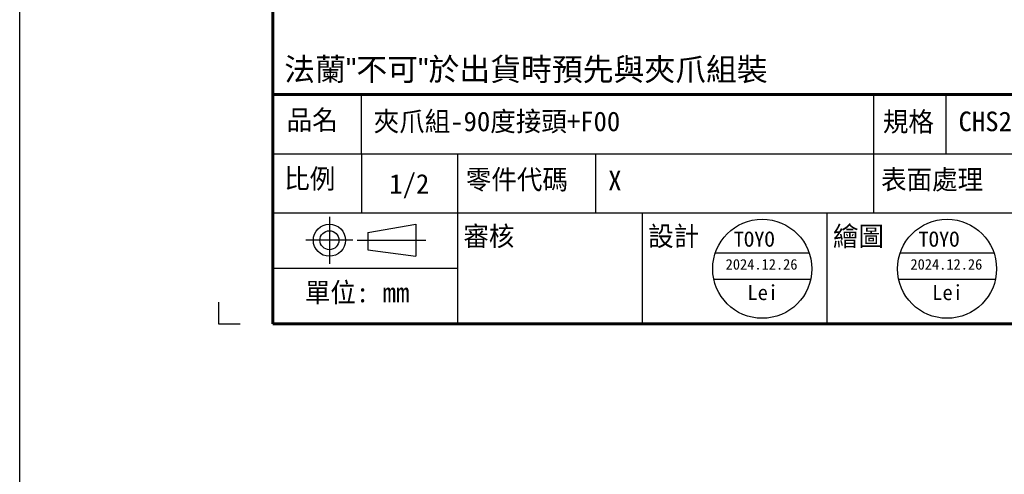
# Model space of a CAD drawing. Header units: millimetres. Extents: x 399 to 6076, y -1991 to 1602.
# Tile 218 of 256: x 4455 to 4716, y 115 to 236. Entities that reach past the tile are written whole.
import ezdxf
from ezdxf.enums import TextEntityAlignment as Align

# ---------------------------------------------------------------- set-up
doc = ezdxf.new("R2010")
doc.units = ezdxf.units.MM
doc.linetypes.add('SLD-實線', pattern=[0])
doc.layers.add('AM_0', color=7, linetype='Continuous', lineweight=50)
doc.layers.add('BORDER', color=7, linetype='Continuous')
doc.layers.add('圖框', color=7, linetype='SLD-實線')
doc.styles.get("Standard").update_dxf_attribs({"font": 'arial.ttf'})
doc.styles.add('標題欄', font='txt')

# ---------------------------------------------------------------- blocks, each defined once
blk = doc.blocks.new('A4橫')
at = {"color": 123}
blk.add_lwpolyline([(4724.32, 1173.75), (4724.32, 1170.89), (4727.18, 1170.89)], dxfattribs=at)
at = {"layer": 'BORDER', "color": 123, "linetype": 'Continuous', "lineweight": 60, "ltscale": 25.4}
for p, q in [((4731.53, 1453.75), (4731.53, 1170.89)), ((4731.53, 1201.3), (4917.11, 1201.3)), ((4731.53, 1170.89), (4924.32, 1170.89))]:
    blk.add_line(p, q, dxfattribs=at)
at = {"layer": 'BORDER', "color": 60, "linetype": 'Continuous', "ltscale": 25.4}
for p, q in [((4743.27, 1193.45), (4743.27, 1201.3)), ((4811.29, 1193.45), (4811.29, 1201.3)), ((4820.89, 1193.45), (4820.89, 1201.3)), ((4731.53, 1193.45), (4917.11, 1193.45)), ((4743.27, 1193.45), (4743.27, 1185.61)), ((4756.06, 1185.61), (4756.06, 1193.45)), ((4774.39, 1185.61), (4774.39, 1193.45)), ((4811.29, 1185.61), (4811.29, 1193.45)), ((4731.53, 1185.61), (4917.11, 1185.61)), ((4756.06, 1170.89), (4756.06, 1185.61)), ((4780.58, 1170.89), (4780.58, 1185.61)), ((4805.1, 1170.89), (4805.1, 1185.61)), ((4731.53, 1178.25), (4756.06, 1178.25)), ((4731.53, 1170.89), (4917.11, 1170.89))]:
    blk.add_line(p, q, dxfattribs=at)
at = {"layer": 'BORDER', "color": 4, "linetype": 'Continuous', "ltscale": 25.4}
for p, q in [((4739.03, 1185.08), (4739.03, 1178.86)), ((4742.14, 1181.97), (4735.92, 1181.97)), ((4742.71, 1181.97), (4751.83, 1181.97))]:
    blk.add_line(p, q, dxfattribs=at)
at = {"layer": 'BORDER', "color": 7, "linetype": 'Continuous', "ltscale": 25.4}
for p, q in [((4744.15, 1183.02), (4750.49, 1184.09)), ((4750.49, 1184.09), (4750.49, 1179.84)), ((4744.15, 1183.02), (4744.15, 1180.71)), ((4744.15, 1180.71), (4750.49, 1179.84))]:
    blk.add_line(p, q, dxfattribs=at)
for radius in [2.13, 1.26]:
    blk.add_circle((4739.03, 1181.97), radius, dxfattribs=at)
at = {"layer": '圖框', "style": '標題欄'}
for s, p in [('品名', (4733.36, 1199.24)), ('規格', (4812.49, 1199)), ('比例', (4733.04, 1191.44)), ('零件代碼', (4757.14, 1191.33)), ('表面處理', (4812.25, 1191.33)), ('審核', (4756.81, 1183.81)), ('設計', (4781.34, 1183.81)), ('繪圖', (4805.86, 1183.81)), ('單位: mm', (4735.78, 1176.34))]:
    blk.add_text(s, height=2.605, dxfattribs=at).set_placement(p, align=Align.TOP_LEFT)

msp = doc.modelspace()

# ---------------------------------------------------------------- linework, layer by layer
at = {"color": 1}
for p, q in [((4639.273, 174.179), (4664.186, 174.179)), ((4688.32, 174.179), (4713.234, 174.179)), ((4638.876, 167.22), (4664.582, 167.22)), ((4687.924, 167.22), (4713.63, 167.22))]:
    msp.add_line(p, q, dxfattribs=at)
at = {"color": 4}
msp.add_lwpolyline([(4454.625, 785.255), (4974.625, 785.255), (4974.625, -1990.745), (4454.625, -1990.745)], close=True, dxfattribs=at)
at = {"color": 1}
for centre in [(4651.729, 169.979), (4700.777, 169.979)]:
    msp.add_circle(centre, 13.146, dxfattribs=at)

# ---------------------------------------------------------------- block references
at = {"xscale": 2, "yscale": 2, "zscale": 2}
msp.add_blockref('A4橫', (-4941.232, -2186.386), dxfattribs=at)

# ---------------------------------------------------------------- texts
at = {"layer": 'AM_0', "insert": (4524.835, 219.217), "char_height": 6, "attachment_point": 7}
msp.add_mtext_dynamic_manual_height_columns('{\\fPMingLiU|b0|i0|c136|p18;法蘭"不可"於出貨時預先與夾爪組裝}', width=218.23164, gutter_width=1, heights=[0], dxfattribs=at)
at = {"layer": '圖框', "color": 1, "style": '標題欄'}
for s, height, p in [('夾爪組-90度接頭+F00', 5.21053, (4548.581, 211.704)), ('CHS2C-S20-WW-F00', 5.21053, (4703.825, 211.704)), ('X', 5.211, (4610.83, 196.009)), ('TOYO', 4.0049, (4644.136, 179.841)), ('TOYO', 4.0049, (4693.184, 179.841))]:
    msp.add_text(s, height=height, dxfattribs=at).set_placement(p, align=Align.TOP_LEFT)
at = {"layer": '圖框', "style": '標題欄'}
msp.add_text('1/2', height=5.2105, dxfattribs=at).set_placement((4552.71, 195.118), align=Align.TOP_LEFT)
at = {"layer": '圖框', "color": 1, "style": '標題欄'}
for s, height, p in [('2024.12.26', 2.8034, (4651.548, 171.163)), ('2024.12.26', 2.8034, (4700.595, 171.163)), ('Lei', 4.0049, (4651.864, 163.675)), ('Lei', 4.0049, (4700.912, 163.675))]:
    msp.add_text(s, height=height, dxfattribs=at).set_placement(p, align=Align.MIDDLE_CENTER)

doc.saveas('drawing.dxf')
